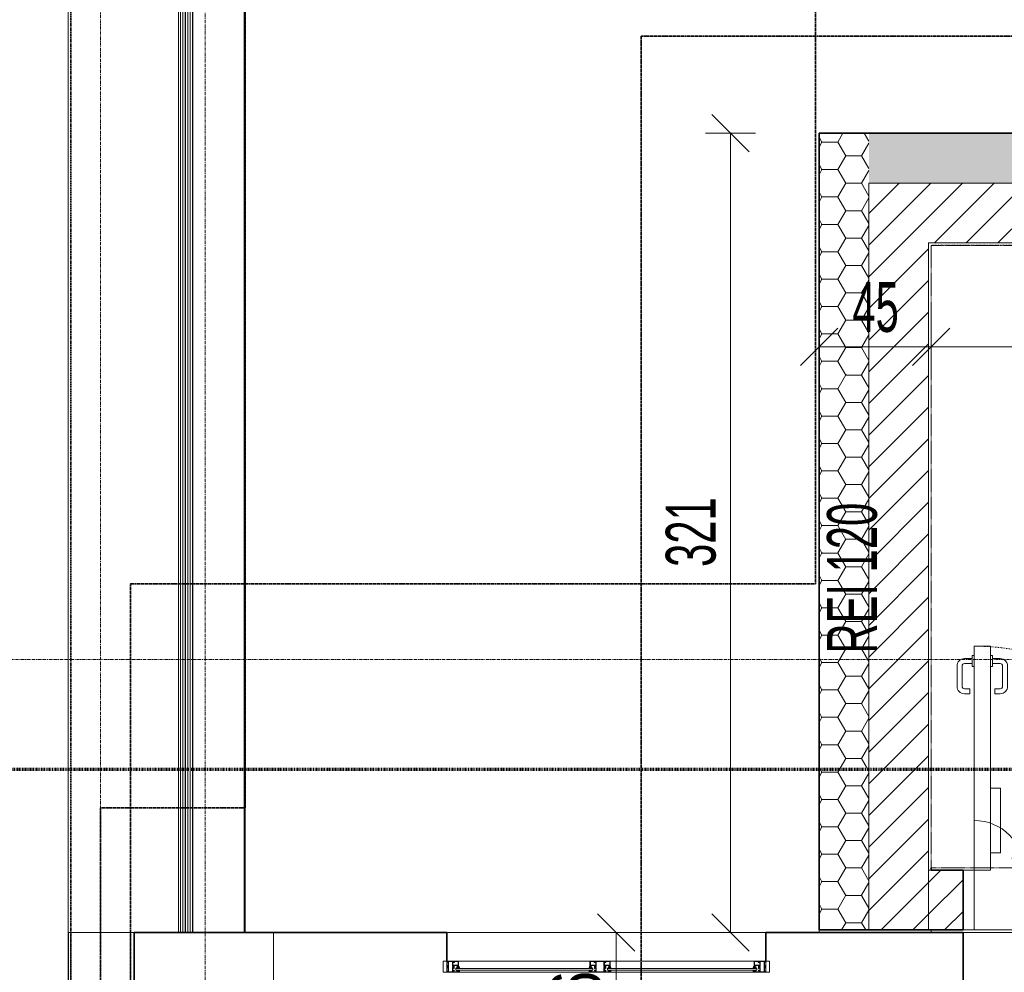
# Model space of a CAD drawing. Header units: millimetres. Extents: x -57350 to 14871, y -25411 to 16830.
# Tile 28 of 66: x -36558 to -32606, y 2496 to 6321. Entities that reach past the tile are written whole.
import ezdxf

# ---------------------------------------------------------------- set-up
doc = ezdxf.new("R2010")
doc.units = ezdxf.units.MM
for name, pattern in [('__FK_przerywana', [3.2004, 1.6002, -1.6002]), ('Abgebrochen', [7.14375, 4.7625, -2.38125]), ('Kreska', [6.35, 3.175, -3.175]), ('Linia siatki', [22.225, 12.7, -3.175, 3.175, -3.175]), ('Ponad', [3.96875, 2.38125, -1.5875])]:
    doc.linetypes.add(name, pattern=pattern)
for name, color, linetype, lineweight in [('A-ANNO-DIMS', 7, 'Continuous', 5), ('A-ANNO-DIMS-100', 7, 'Continuous', 5), ('A-AREA', 7, 'Continuous', 5), ('A-DETL-GENF', 7, 'Continuous', 5), ('A-DETL-MBND', 7, 'Continuous', 5), ('A-DOOR', 7, 'Continuous', 5), ('A-DOOR-FRAM', 7, 'Continuous', 5), ('A-DOOR-HDLN', 7, 'Kreska', 5), ('A-FLOR', 7, 'Continuous', 5), ('A-GENM-HDLN', 7, 'Continuous', 5), ('A-GLAZ', 7, 'Continuous', 5), ('A-WALL', 7, 'Continuous', 5), ('A-WALL-IDEN', 7, 'Continuous', 5), ('A-WALL-PATT', 7, 'Continuous', 35), ('G-ANNO-SYMB', 7, 'Continuous', 5), ('G-IMPT', 7, 'Continuous', 5), ('S-GRID', 7, 'Continuous', 5), ('S-STRS-HDLN', 7, 'Kreska', 5), ('S-STRS-MBND', 7, 'Ponad', 5)]:
    doc.layers.add(name, color=color, linetype=linetype, lineweight=lineweight)
doc.layers.add('A-DETL', color=7, linetype='Continuous', lineweight=5, true_color=0x00a600)
doc.styles.add('Arial_2', font='arial.ttf', dxfattribs={"width": 0.8, "height": 200})
doc.styles.add('Arial_5', font='arial.ttf', dxfattribs={"width": 0.6, "height": 200})
doc.dimstyles.new('REVIT_standard', dxfattribs={"dimscale": 304.8, "dimtxt": 204.05188, "dimasz": 0.492126, "dimexe": 0.328084, "dimexo": 0.0625, "dimgap": 0, "dimtad": 1, "dimdec": 0, "dimlfac": 0.1, "dimzin": 0, "dimdsep": 46, "dimtxsty": 'Arial_2', "dimblk1": 'OBLIQUE', "dimblk2": 'OBLIQUE', "dimsah": 1, "dimcen": 0.09, "dimazin": 0, "dimtfac": 1, "dimtdec": 4, "dimtix": 1, "dimtmove": 0, "dimatfit": 3, "dimfxl": 0.328084, "dimfxlon": 1, "dimtvp": 1, "dimtolj": 1, "dimtzin": 0, "dimarcsym": 2})
doc.dimstyles.new('standard_wielkość_otworów', dxfattribs={"dimscale": 304.8, "dimtxt": 204.05188, "dimasz": 0.492126, "dimexe": 0.328084, "dimexo": 0.0625, "dimgap": 0, "dimtad": 1, "dimdec": 0, "dimlfac": 0.1, "dimzin": 0, "dimdsep": 46, "dimtxsty": 'Arial_5', "dimblk1": 'OBLIQUE', "dimblk2": 'OBLIQUE', "dimsah": 1, "dimcen": 0.09, "dimazin": 0, "dimtfac": 1, "dimtdec": 4, "dimtix": 1, "dimtmove": 0, "dimatfit": 3, "dimfxl": 0.328084, "dimfxlon": 1, "dimtvp": 1, "dimtolj": 1, "dimtzin": 0, "dimarcsym": 2})
pattern_1 = [(0, (0, 0), (95.25, 54.993), [63.5, -127]), (120, (0, 0), (-95.250335, 54.99242), [63.5, -127]), (60, (0, 0), (-0.000335, 109.98542), [0, -127, 63.5, 0])]
pattern_2 = [(45, (0, 0), (-63.6396, 63.6396), [])]

# ---------------------------------------------------------------- blocks, each defined once
blk = doc.blocks.new('Aluprof_MB-45_I_Alu_Window-FIX-4-panel_ENG_R-00495 - 1230 x 1480-1590799-RZUT PIĘTRA I')
at = {"layer": 'A-DETL-GENF'}
for p, q in [((-63.7, 165), (-593.3, 165)), ((593.2, 165), (-13.9, 165)), ((-590, 135), (-68.5, 135)), ((-590, 129), (-68.5, 129)), ((-68.5, 120), (-590, 120)), ((18.5, 135), (590, 135)), ((18.5, 129), (590, 129)), ((590, 120), (18.5, 120))]:
    blk.add_line(p, q, dxfattribs=at)
at = {"layer": 'A-GLAZ', "color": 55, "true_color": 0xafaf3c}
for p, q in [((-655, 165), (-655, 120)), ((-640, 165), (-655, 165)), ((-640, 120), (-640, 165)), ((640, 165), (655, 165)), ((640, 120), (640, 165)), ((655, 165), (655, 120)), ((-655, 120), (-640, 120)), ((655, 120), (640, 120))]:
    blk.add_line(p, q, dxfattribs=at)
at = {"layer": 'G-IMPT'}
for p, q in [((-602.7, 135), (-602.4, 135)), ((-593.2, 138.6), (-595.1, 138.6)), ((-593, 143.4), (-592.9, 141.7)), ((-591.9, 143.6), (-592.8, 143.6)), ((-592.6, 137.7), (-592.7, 138.2)), ((-592.4, 135), (-590.9, 135)), ((-589.9, 136.7), (-591.1, 142.9)), ((-68.6, 136.7), (-67.4, 142.9)), ((-66.1, 135), (-67.6, 135)), ((-66.6, 143.6), (-65.7, 143.6)), ((-65.9, 137.7), (-65.8, 138.2)), ((-65.5, 143.4), (-65.6, 141.7)), ((-65.3, 138.6), (-63.4, 138.6)), ((-55.8, 135), (-56.1, 135)), ((5.8, 135), (6.1, 135)), ((15.3, 138.6), (13.4, 138.6)), ((15.5, 143.4), (15.6, 141.7)), ((16.6, 143.6), (15.7, 143.6)), ((15.9, 137.7), (15.8, 138.2)), ((16.1, 135), (17.6, 135)), ((18.6, 136.7), (17.4, 142.9)), ((589.9, 136.7), (591.1, 142.9)), ((592.4, 135), (590.9, 135)), ((591.9, 143.6), (592.8, 143.6)), ((592.6, 137.7), (592.7, 138.2)), ((593, 143.4), (592.9, 141.7)), ((593.2, 138.6), (595.1, 138.6)), ((602.7, 135), (602.4, 135))]:
    blk.add_line(p, q, dxfattribs=at)
at = {"layer": 'G-IMPT', "flags": 128}
for points in [[(-590, 120.5), (-590.5, 120), (-640, 120), (-640, 123.6), (-638.5, 124), (-638, 124), (-638, 122), (-635, 122), (-635, 131.7), (-634.8, 131.9), (-635, 132.1), (-635, 140), (-638, 140), (-638, 138), (-638.5, 138), (-640, 138.4), (-640, 146.6), (-638.5, 147), (-638, 147), (-638, 145), (-635, 145), (-635, 153.8), (-634.8, 154), (-635, 154.2), (-635, 163), (-638, 163), (-638, 161), (-638.5, 161), (-640, 161.4), (-640, 165), (-611, 165), (-611, 161.4), (-612.5, 161), (-613, 161), (-613, 163), (-616, 163), (-616, 154.2), (-616.2, 154), (-616, 153.8), (-616, 145), (-613, 145), (-613, 147), (-612.5, 147), (-611, 146.6), (-611, 135.9), (-611.2, 135.7), (-612, 135.7), (-612.2, 135.9), (-612.2, 137.2), (-616, 137.2), (-616, 132.1), (-616.2, 131.9), (-616, 131.7), (-616, 126.7), (-612.2, 126.7), (-612.2, 128), (-612, 128.2), (-611.2, 128.2), (-611, 128), (-611, 125.5), (-611.2, 125.3), (-614.5, 125.3), (-614.5, 124), (-616, 124), (-616, 121.6), (-600, 121.6), (-600, 124), (-601.5, 124), (-601.5, 125), (-598, 125), (-597, 124), (-598.5, 124), (-598.5, 121.5), (-591.5, 121.5), (-591.5, 124), (-593, 124), (-592, 125), (-590, 125)], [(-617.6, 138.2), (-617.1, 138.7), (-612.5, 138.7), (-612.5, 143.5), (-617.1, 143.5), (-617.6, 144), (-617.6, 163.4), (-633.4, 163.4), (-633.4, 144), (-633.9, 143.5), (-638.5, 143.5), (-638.5, 141.5), (-633.9, 141.5), (-633.4, 141), (-633.4, 121.6), (-617.6, 121.6)], [(-613.2, 160.8), (-613.3, 161.2), (-613.9, 161.4), (-615, 160.7), (-614.7, 159.8), (-609.8, 159.8), (-609.8, 163.1), (-609.3, 163.6), (-595.4, 163.6), (-594.4, 162.6), (-594.4, 148.7), (-594.9, 148.2), (-612.2, 148.2), (-615.1, 148.2), (-615.5, 147.3), (-613.6, 145.5), (-613.2, 145.6), (-613.2, 147.2), (-611, 147.2), (-594.8, 147.2), (-594.3, 146.7), (-594.3, 144.5), (-595.5, 144.5), (-600.6, 142.6), (-601, 142.1), (-600.9, 141.7), (-600.2, 141.5), (-595.3, 143.3), (-594.5, 143.3), (-594.8, 141.5), (-593.5, 141.5), (-593, 142), (-593, 164.7), (-593.3, 165), (-611, 165), (-611, 160.8)], [(18, 120), (18.5, 120.5), (18.5, 125), (16.5, 125), (15.5, 124), (17, 124), (17, 121.5), (10, 121.5), (10, 124), (11.5, 124), (10.5, 125), (7, 125), (7, 124), (8.5, 124), (8.5, 121.8), (-7.5, 121.8), (-7.5, 124), (-6, 124), (-6, 125.3), (-2.7, 125.3), (-2.5, 125.5), (-2.5, 128), (-2.7, 128.2), (-3.5, 128.2), (-3.7, 128), (-3.7, 126.7), (-7.6, 126.7), (-7.6, 131.7), (-7.8, 131.9), (-7.6, 132.1), (-7.6, 137.2), (-3.7, 137.2), (-3.7, 135.9), (-3.5, 135.7), (-2.7, 135.7), (-2.5, 135.9), (-2.5, 146.6), (-4, 147), (-4.5, 147), (-4.5, 145), (-7.5, 145), (-7.5, 153.8), (-7.7, 154), (-7.5, 154.2), (-7.5, 163), (-4.5, 163), (-4.5, 161), (-4, 161), (-2.5, 161.4), (-2.5, 165), (-47.5, 165), (-47.5, 161.4), (-46, 161), (-45.5, 161), (-45.5, 163), (-42.5, 163), (-42.5, 154.2), (-42.3, 154), (-42.5, 153.8), (-42.5, 145), (-45.5, 145), (-45.5, 147), (-46, 147), (-47.5, 146.6), (-47.5, 135.9), (-47.3, 135.7), (-46.5, 135.7), (-46.3, 135.9), (-46.3, 137.2), (-42.4, 137.2), (-42.4, 132.1), (-42.2, 131.9), (-42.4, 131.7), (-42.4, 126.7), (-46.3, 126.7), (-46.3, 128), (-46.5, 128.2), (-47.3, 128.2), (-47.5, 128), (-47.5, 125.5), (-47.3, 125.3), (-44, 125.3), (-44, 124), (-42.5, 124), (-42.5, 121.6), (-58.5, 121.6), (-58.5, 124), (-57, 124), (-57, 125), (-60.5, 125), (-61.5, 124), (-60, 124), (-60, 121.5), (-67, 121.5), (-67, 124), (-65.5, 124), (-66.5, 125), (-68.5, 125), (-68.5, 120.5), (-68, 120)], [(-45.3, 160.8), (-45.2, 161.2), (-44.6, 161.4), (-43.5, 160.7), (-43.8, 159.8), (-48.7, 159.8), (-48.7, 163.1), (-49.2, 163.6), (-63.1, 163.6), (-64.1, 162.6), (-64.1, 148.7), (-63.6, 148.2), (-46.3, 148.2), (-43.4, 148.2), (-43, 147.3), (-44.9, 145.5), (-45.3, 145.6), (-45.3, 147.2), (-47.5, 147.2), (-63.7, 147.2), (-64.2, 146.7), (-64.2, 144.5), (-63, 144.5), (-57.9, 142.6), (-57.5, 142.1), (-57.6, 141.7), (-58.3, 141.5), (-63.2, 143.3), (-64, 143.3), (-63.7, 141.5), (-65, 141.5), (-65.5, 142), (-65.5, 164.7), (-65.3, 165), (-47.5, 165), (-47.5, 160.8)], [(-40.7, 121.8), (-9.3, 121.8), (-9.3, 138.5), (-8.8, 139), (-4.3, 139), (-4.3, 143.2), (-8.8, 143.2), (-9.3, 143.7), (-9.3, 163.2), (-40.7, 163.2), (-40.7, 143.7), (-41.2, 143.2), (-45.7, 143.2), (-45.7, 139), (-41.2, 139), (-40.7, 138.5)], [(-4.7, 160.8), (-4.8, 161.2), (-5.4, 161.4), (-6.5, 160.7), (-6.2, 159.8), (-1.3, 159.8), (-1.3, 163.1), (-0.8, 163.6), (13.1, 163.6), (14.1, 162.6), (14.1, 148.7), (13.6, 148.2), (-3.7, 148.2), (-6.6, 148.2), (-7, 147.3), (-5.1, 145.5), (-4.7, 145.6), (-4.7, 147.2), (-2.5, 147.2), (13.7, 147.2), (14.2, 146.7), (14.2, 144.5), (13, 144.5), (7.9, 142.6), (7.5, 142.1), (7.6, 141.7), (8.3, 141.5), (13.2, 143.3), (14, 143.3), (13.7, 141.5), (15, 141.5), (15.5, 142), (15.5, 164.7), (15.2, 165), (-2.5, 165), (-2.5, 160.8)], [(590, 120.5), (590.5, 120), (640, 120), (640, 123.6), (638.5, 124), (638, 124), (638, 122), (635, 122), (635, 131.7), (634.8, 131.9), (635, 132.1), (635, 140), (638, 140), (638, 138), (638.5, 138), (640, 138.4), (640, 146.6), (638.5, 147), (638, 147), (638, 145), (635, 145), (635, 153.8), (634.8, 154), (635, 154.2), (635, 163), (638, 163), (638, 161), (638.5, 161), (640, 161.4), (640, 165), (611, 165), (611, 161.4), (612.5, 161), (613, 161), (613, 163), (616, 163), (616, 154.2), (616.2, 154), (616, 153.8), (616, 145), (613, 145), (613, 147), (612.5, 147), (611, 146.6), (611, 135.9), (611.2, 135.7), (612, 135.7), (612.2, 135.9), (612.2, 137.2), (616, 137.2), (616, 132.1), (616.2, 131.9), (616, 131.7), (616, 126.7), (612.2, 126.7), (612.2, 128), (612, 128.2), (611.2, 128.2), (611, 128), (611, 125.5), (611.2, 125.3), (614.5, 125.3), (614.5, 124), (616, 124), (616, 121.6), (600, 121.6), (600, 124), (601.5, 124), (601.5, 125), (598, 125), (597, 124), (598.5, 124), (598.5, 121.5), (591.5, 121.5), (591.5, 124), (593, 124), (592, 125), (590, 125)], [(613.2, 160.8), (613.3, 161.2), (613.9, 161.4), (615, 160.7), (614.7, 159.8), (609.8, 159.8), (609.8, 163.1), (609.3, 163.6), (595.4, 163.6), (594.4, 162.6), (594.4, 148.7), (594.9, 148.2), (612.2, 148.2), (615.1, 148.2), (615.5, 147.3), (613.6, 145.5), (613.2, 145.6), (613.2, 147.2), (611, 147.2), (594.8, 147.2), (594.3, 146.7), (594.3, 144.5), (595.5, 144.5), (600.6, 142.6), (601, 142.1), (600.9, 141.7), (600.2, 141.5), (595.3, 143.3), (594.5, 143.3), (594.8, 141.5), (593.5, 141.5), (593, 142), (593, 164.7), (593.2, 165), (611, 165), (611, 160.8)], [(617.6, 138.2), (617.1, 138.7), (612.5, 138.7), (612.5, 143.5), (617.1, 143.5), (617.6, 144), (617.6, 163.4), (633.4, 163.4), (633.4, 144), (633.9, 143.5), (638.5, 143.5), (638.5, 141.5), (633.9, 141.5), (633.4, 141), (633.4, 121.6), (617.6, 121.6)], [(-596.3, 128.9), (-597.9, 128.9), (-598.7, 129), (-600, 129), (-600.3, 128.7), (-600, 125.3), (-599.7, 125), (-590.3, 125), (-590, 125.3), (-589.7, 128.7), (-590, 129), (-591.3, 129), (-592.1, 128.9), (-593.7, 128.9), (-594.4, 129), (-595.6, 129)], [(-62.2, 128.9), (-60.6, 128.9), (-59.8, 129), (-58.5, 129), (-58.2, 128.7), (-58.5, 125.3), (-58.8, 125), (-68.2, 125), (-68.5, 125.3), (-68.8, 128.7), (-68.5, 129), (-67.2, 129), (-66.4, 128.9), (-64.8, 128.9), (-64.1, 129), (-62.9, 129)], [(12.2, 128.9), (10.6, 128.9), (9.8, 129), (8.5, 129), (8.2, 128.7), (8.5, 125.3), (8.8, 125), (18.2, 125), (18.5, 125.3), (18.8, 128.7), (18.5, 129), (17.2, 129), (16.4, 128.9), (14.8, 128.9), (14.1, 129), (12.9, 129)], [(596.3, 128.9), (597.9, 128.9), (598.7, 129), (600, 129), (600.3, 128.7), (600, 125.3), (599.7, 125), (590.3, 125), (590, 125.3), (589.7, 128.7), (590, 129), (591.3, 129), (592.1, 128.9), (593.7, 128.9), (594.4, 129), (595.6, 129)]]:
    blk.add_lwpolyline(points, close=True, dxfattribs=at)
for points in [[(-544, 129), (-604, 129), (-604, 135), (-544, 135)], [(-597, 125), (-597, 124), (-597.5, 124), (-597.5, 123.5), (-597.3, 123.1), (-596.5, 122), (-593.5, 122), (-592.7, 123.1), (-592.5, 123.5), (-592.5, 124), (-593, 124), (-593, 125)], [(-593.1, 141.5), (-595.2, 141.5), (-595.4, 142.3)], [(-114.5, 129), (-54.5, 129), (-54.5, 135), (-114.5, 135)], [(-61.5, 125), (-61.5, 124), (-61, 124), (-61, 123.5), (-61.2, 123.1), (-62, 122), (-65, 122), (-65.8, 123.1), (-66, 123.5), (-66, 124), (-65.5, 124), (-65.5, 125)], [(-65.4, 141.5), (-63.3, 141.5), (-63.1, 142.3)], [(64.5, 129), (4.5, 129), (4.5, 135), (64.5, 135)], [(11.5, 125), (11.5, 124), (11, 124), (11, 123.5), (11.2, 123.1), (12, 122), (15, 122), (15.8, 123.1), (16, 123.5), (16, 124), (15.5, 124), (15.5, 125)], [(15.4, 141.5), (13.3, 141.5), (13.1, 142.3)], [(544, 129), (604, 129), (604, 135), (544, 135)], [(597, 125), (597, 124), (597.5, 124), (597.5, 123.5), (597.3, 123.1), (596.5, 122), (593.5, 122), (592.7, 123.1), (592.5, 123.5), (592.5, 124), (593, 124), (593, 125)], [(593.1, 141.5), (595.2, 141.5), (595.4, 142.3)]]:
    blk.add_lwpolyline(points, dxfattribs=at)
at = {"layer": 'G-IMPT'}
for centre in [(-595, 123.7), (-63.5, 123.7), (13.5, 123.7), (595, 123.7)]:
    blk.add_circle(centre, 1, dxfattribs=at)
for centre, radius, start, end in [((-602.8, 135.8), 0.82, 105.8064, 271.6691), ((-606.2, 147), 10.9, 287.0691, 335.8094), ((-603, 142.1), 7.1, 275.2746, 321.5913), ((-597, 137.3), 0.57, 48.5095, 143.3459), ((-592.3, 139.8), 4.82, 205.478, 268.1661), ((-595.9, 142.2), 0.5, 15, 135.2176), ((-595.1, 138), 0.606, 85.2423, 179.0613), ((-592.3, 139), 3.53, 195.7264, 287.9181), ((-593.4, 138), 0.711, 18.5516, 75.7276), ((-593.1, 141.7), 0.2, 270, 5), ((-592.8, 143.4), 0.2, 90, 185), ((-591.2, 138), 1.38, 191.9088, 264.1285), ((-591.9, 142.8), 0.8, 4.2792, 90), ((-591.4, 136.1), 0.492, 291.5562, 81.5489), ((-591, 136.2), 1.19, 273.8979, 24.0805), ((-67.5, 136.2), 1.19, 155.9195, 266.1021), ((-67.1, 136.1), 0.492, 98.4511, 248.4438), ((-66.6, 142.8), 0.8, 90, 175.7208), ((-66.2, 139), 3.53, 252.0819, 344.2736), ((-67.3, 138), 1.38, 275.8715, 348.0912), ((-66.2, 139.8), 4.82, 271.8339, 334.522), ((-65.1, 138), 0.711, 104.2724, 161.4484), ((-65.7, 143.4), 0.2, 355, 90), ((-65.4, 141.7), 0.2, 175, 270), ((-63.4, 138), 0.606, 0.9387, 94.7577), ((-62.6, 142.2), 0.5, 44.7824, 165), ((-52.3, 147), 10.9, 204.1906, 252.9309), ((-61.5, 137.3), 0.57, 36.6541, 131.4905), ((-55.5, 142.1), 7.1, 218.4087, 264.7254), ((-55.7, 135.8), 0.82, 268.3309, 74.1936), ((5.7, 135.8), 0.82, 105.8064, 271.6691), ((2.3, 147), 10.9, 287.0691, 335.8094), ((5.5, 142.1), 7.1, 275.2746, 321.5913), ((11.5, 137.3), 0.57, 48.5095, 143.3459), ((16.2, 139.8), 4.82, 205.478, 268.1661), ((12.6, 142.2), 0.5, 15, 135.2176), ((13.4, 138), 0.606, 85.2423, 179.0613), ((16.2, 139), 3.53, 195.7264, 287.9181), ((15.1, 138), 0.711, 18.5516, 75.7276), ((15.4, 141.7), 0.2, 270, 5), ((15.7, 143.4), 0.2, 90, 185), ((17.3, 138), 1.38, 191.9088, 264.1285), ((16.6, 142.8), 0.8, 4.2792, 90), ((17.1, 136.1), 0.492, 291.5562, 81.5489), ((17.5, 136.2), 1.19, 273.8979, 24.0805), ((591, 136.2), 1.19, 155.9195, 266.1021), ((591.4, 136.1), 0.492, 98.4511, 248.4438), ((591.9, 142.8), 0.8, 90, 175.7208), ((592.3, 139), 3.53, 252.0819, 344.2736), ((591.2, 138), 1.38, 275.8715, 348.0912), ((592.3, 139.8), 4.82, 271.8339, 334.522), ((593.4, 138), 0.711, 104.2724, 161.4484), ((592.8, 143.4), 0.2, 355, 90), ((593.1, 141.7), 0.2, 175, 270), ((595.1, 138), 0.606, 0.9387, 94.7577), ((595.9, 142.2), 0.5, 44.7824, 165), ((606.2, 147), 10.9, 204.1906, 252.9309), ((597, 137.3), 0.57, 36.6541, 131.4905), ((603, 142.1), 7.1, 218.4087, 264.7254), ((602.8, 135.8), 0.82, 268.3309, 74.1936)]:
    blk.add_arc(centre, radius, start, end, dxfattribs=at)
blk = doc.blocks.new('ARC_DOOR_DOUBLE - ARC_DOOR_DOUBLE_120 x 210_EIS60-1794054-RZUT PIĘTRA I')
at = {"layer": 'A-DETL-GENF'}
for p, q in [((-566, 450), (-526, 450)), ((-526, 450), (-526, 190)), ((566, 450), (526, 450)), ((526, 450), (526, 190)), ((-566, 190), (-526, 190)), ((-431, 120), (-480.5, 169.5)), ((431, 120), (480.5, 169.5)), ((566, 190), (526, 190))]:
    blk.add_line(p, q, dxfattribs=at)
for centre, start, end in [((-631, 120), 360, 90), ((631, 120), 90, 180)]:
    blk.add_arc(centre, 200, start, end, dxfattribs=at)
at = {"layer": 'A-DOOR'}
for p, q in [((-631, 1020), (-566, 1020)), ((-631, 1020), (-631, 120)), ((-566, 1020), (-566, 120)), ((-639, 970), (-670, 970)), ((-639, 950), (-670, 950)), ((-639, 982.5), (-631, 982.5)), ((-639, 937.5), (-639, 982.5)), ((-558, 982.5), (-566, 982.5)), ((-558, 937.5), (-558, 982.5)), ((-558, 970), (-527, 970)), ((-558, 950), (-527, 950)), ((-700, 858.6), (-700, 940)), ((-680, 858.6), (-680, 940)), ((-631, 937.5), (-639, 937.5)), ((-566, 937.5), (-558, 937.5)), ((-517, 858.6), (-517, 940)), ((-497, 858.6), (-497, 940)), ((-649, 848.6), (-670, 848.6)), ((-649, 828.6), (-649, 848.6)), ((-548, 828.6), (-548, 848.6)), ((-548, 848.6), (-527, 848.6)), ((-649, 828.6), (-670, 828.6)), ((-548, 828.6), (-527, 828.6)), ((631, 482), (566, 482)), ((566, 482), (566, 120)), ((631, 482), (631, 120)), ((-566, 120), (-631, 120)), ((566, 120), (631, 120))]:
    blk.add_line(p, q, dxfattribs=at)
for centre, radius, start, end in [((-670, 940), 30, 90, 180), ((-670, 940), 10, 90, 180), ((-527, 940), 30, 0, 90), ((-527, 940), 10, 0, 90), ((-670, 858.6), 30, 180, 270), ((-670, 858.6), 10, 180, 270), ((-527, 858.6), 30, 270, 0), ((-527, 858.6), 10, 270, 0)]:
    blk.add_arc(centre, radius, start, end, dxfattribs=at)
at = {"layer": 'A-DOOR-FRAM', "lineweight": 18}
for p, q in [((-631, 120), (-676, 120)), ((-676, 120), (-676, -120)), ((-631, -120), (-631, 120)), ((676, 120), (631, 120)), ((631, 120), (631, -120)), ((676, -120), (676, 120)), ((-676, -120), (-631, -120)), ((631, -120), (676, -120))]:
    blk.add_line(p, q, dxfattribs=at)
at = {"layer": 'A-DOOR-HDLN'}
for centre, radius, start, end in [((-631, 120), 900, 360, 90), ((631, 120), 362, 90, 180)]:
    blk.add_arc(centre, radius, start, end, dxfattribs=at)
blk = doc.blocks.new('Modele ogólne 1 - Modele ogólne 1-1641072-RZUT PIĘTRA I')
at = {"layer": 'A-DETL-MBND'}
for p, q in [((-35653.4, 10415.6), (-35653.4, 2655.6)), ((-35921.4, 10147.6), (-35921.4, 2655.6))]:
    blk.add_line(p, q, dxfattribs=at)
at = {"layer": 'A-GENM-HDLN'}
for p, q in [((-35656.7, 10412.3), (-35656.7, 2655.6)), ((-35864.1, 10204.9), (-35864.1, 2655.6)), ((-35863.4, 10205.6), (-35863.4, 2655.6)), ((-35903.4, 10165.6), (-35903.4, 2655.6)), ((-35893.9, 10175.2), (-35893.9, 2655.6)), ((-35893.4, 10175.6), (-35893.4, 2655.6)), ((-35883.4, 10185.6), (-35883.4, 2655.6)), ((-35873.4, 10195.6), (-35873.4, 2655.6))]:
    blk.add_line(p, q, dxfattribs=at)
blk = doc.blocks.new('DIMBLOCK13-RZUT PIĘTRA I')
at = {"layer": 'A-ANNO-DIMS-100', "color": 250, "true_color": 0x303030, "transparency": 16777216}
for p, q in [((-34164, 2655.6), (-34239, 2730.6)), ((-34164, 2655.6), (-34264, 2655.6)), ((-34164, 2095.6), (-34164, 2655.6)), ((-34164, 2655.6), (-34089, 2580.6)), ((-34164, 2655.6), (-34064, 2655.6)), ((-34164, 2095.6), (-34239, 2170.6)), ((-34164, 2095.6), (-34264, 2095.6)), ((-34164, 2095.6), (-34089, 2020.6)), ((-34164, 2095.6), (-34064, 2095.6))]:
    blk.add_line(p, q, dxfattribs=at)
at = {"layer": 'A-ANNO-DIMS-100', "color": 0, "transparency": 16777216, "insert": (-34423.6, 2253.2), "char_height": 200, "width": 293.835, "attachment_point": 1, "rotation": 90, "line_spacing_factor": 0.941778, "style": 'Arial_2'}
blk.add_mtext('56', dxfattribs=at)
blk = doc.blocks.new('_Oblique')
at = {"color": 0, "linetype": 'ByBlock', "lineweight": -2}
blk.add_line((-0.5, -0.5), (0.5, 0.5), dxfattribs=at)
blk = doc.blocks.new('DIMBLOCK276-RZUT PIĘTRA I')
at = {"layer": 'A-ANNO-DIMS-100', "color": 250, "true_color": 0x303030, "transparency": 16777216}
for p, q in [((-33705, 5865.2), (-33780, 5940.2)), ((-33705, 5865.2), (-33805, 5865.2)), ((-33705, 5865.2), (-33705, 2655.6)), ((-33705, 5865.2), (-33630, 5790.2)), ((-33705, 5865.2), (-33605, 5865.2)), ((-33705, 2655.6), (-33780, 2730.6)), ((-33705, 2655.6), (-33805, 2655.6)), ((-33705, 2655.6), (-33630, 2580.6)), ((-33705, 2655.6), (-33605, 2655.6))]:
    blk.add_line(p, q, dxfattribs=at)
at = {"layer": 'A-ANNO-DIMS-100', "color": 0, "transparency": 16777216, "insert": (-33964.7, 4123.8), "char_height": 200, "width": 327.739, "attachment_point": 1, "rotation": 90, "line_spacing_factor": 0.941778, "style": 'Arial_5'}
blk.add_mtext('321', dxfattribs=at)
blk = doc.blocks.new('DIMBLOCK277-RZUT PIĘTRA I')
at = {"layer": 'A-ANNO-DIMS-100', "color": 250, "true_color": 0x303030, "transparency": 16777216}
for p, q in [((-33349.4, 5007.9), (-33349.4, 5107.9)), ((-32899.4, 5007.9), (-32899.4, 5107.9)), ((-33349.4, 5007.9), (-33274.4, 5082.9)), ((-32899.4, 5007.9), (-32824.4, 5082.9)), ((-33349.4, 5007.9), (-33424.4, 4932.9)), ((-33349.4, 5007.9), (-32899.4, 5007.9)), ((-33349.4, 5007.9), (-33349.4, 4907.9)), ((-32899.4, 5007.9), (-32974.4, 4932.9)), ((-32899.4, 5007.9), (-32899.4, 4907.9))]:
    blk.add_line(p, q, dxfattribs=at)
at = {"layer": 'A-ANNO-DIMS-100', "color": 0, "transparency": 16777216, "insert": (-33215.5, 5267.5), "char_height": 200, "width": 218.492, "attachment_point": 1, "line_spacing_factor": 0.941778, "style": 'Arial_5'}
blk.add_mtext('45', dxfattribs=at)
blk = doc.blocks.new('DIMBLOCK278-RZUT PIĘTRA I')
at = {"layer": 'A-ANNO-DIMS-100', "color": 250, "true_color": 0x303030, "transparency": 16777216}
for p, q in [((-32899.4, 5007.9), (-32899.4, 5107.9)), ((-31499.4, 5007.9), (-31499.4, 5107.9)), ((-32899.4, 5007.9), (-32824.4, 5082.9)), ((-31499.4, 5007.9), (-31424.4, 5082.9)), ((-32899.4, 5007.9), (-32974.4, 4932.9)), ((-32899.4, 5007.9), (-31499.4, 5007.9)), ((-32899.4, 5007.9), (-32899.4, 4907.9)), ((-31499.4, 5007.9), (-31574.4, 4932.9)), ((-31499.4, 5007.9), (-31499.4, 4907.9))]:
    blk.add_line(p, q, dxfattribs=at)
at = {"layer": 'A-ANNO-DIMS-100', "color": 0, "transparency": 16777216, "insert": (-32336, 5267.5), "char_height": 200, "width": 327.739, "attachment_point": 1, "line_spacing_factor": 0.941778, "style": 'Arial_5'}
blk.add_mtext('140', dxfattribs=at)

msp = doc.modelspace()

# ---------------------------------------------------------------- hatches: boundary and pattern name
at = {"layer": 'A-WALL-PATT', "lineweight": 5}
h = msp.add_hatch(dxfattribs=at)
h.set_pattern_fill('FP_5', color=256, style=0, pattern_type=2)
h.set_pattern_definition(pattern_1)
h.paths.add_polyline_path([(-33149.41602, 2665.59255), (-33149.41602, 5865.19255), (-33349.41602, 5865.19255), (-33349.41602, 2665.59255)])
h = msp.add_hatch(dxfattribs=at)
h.set_pattern_fill('FP_5', color=256, style=0, pattern_type=2)
h.set_pattern_definition(pattern_1)
h.paths.add_polyline_path([(-27889.41602, 5665.19255), (-27689.41602, 5665.19255), (-27689.41602, 5865.19255), (-28723.49602, 5865.19255), (-28723.49602, 5665.19255)])
h.paths.add_polyline_path([(-30003.49602, 5665.19255), (-30003.49602, 5865.19255), (-30807.17602, 5865.19255), (-30807.17602, 5665.19255)])
h.paths.add_polyline_path([(-32909.41602, 5665.19255), (-32087.17602, 5665.19255), (-32087.17602, 5865.19255), (-33149.41602, 5865.19255), (-33149.41602, 5665.19255)])
at = {"layer": 'A-WALL-PATT', "lineweight": 5, "true_color": 0x787878}
h = msp.add_hatch(dxfattribs=at)
h.set_pattern_fill('FP_6', color=8, style=0, pattern_type=2)
h.set_pattern_definition(pattern_2)
h.paths.add_polyline_path([(-32909.41602, 2665.59255), (-32909.41602, 5665.19255), (-33149.41602, 5665.19255), (-33149.41602, 2665.59255)])
h = msp.add_hatch(dxfattribs=at)
h.set_pattern_fill('FP_6', color=8, style=0, pattern_type=2)
h.set_pattern_definition(pattern_2)
h.paths.add_polyline_path([(-28129.41602, 5425.19255), (-27889.41602, 5425.19255), (-27889.41602, 5665.19255), (-28723.49602, 5665.19255), (-28723.49602, 5425.19255)])
h.paths.add_polyline_path([(-30003.49602, 5425.19255), (-30003.49602, 5665.19255), (-30807.17602, 5665.19255), (-30807.17602, 5425.19255)])
h.paths.add_polyline_path([(-32087.17602, 5425.19255), (-32087.17602, 5665.19255), (-32909.41602, 5665.19255), (-32909.41602, 5425.19255), (-32839.66636, 5425.19255)])
at = {"layer": 'A-WALL-PATT', "lineweight": 5}
h = msp.add_hatch(dxfattribs=at)
h.set_pattern_fill('FP_6', color=256, style=0, pattern_type=2)
h.set_pattern_definition(pattern_2)
h.paths.add_polyline_path([(-28129.41602, 2665.59255), (-28129.41602, 2905.59255), (-28159.97094, 2905.59255), (-28159.97094, 2665.59255), (-28139.41602, 2665.59255)])
h.paths.add_polyline_path([(-29299.97094, 2665.59255), (-29299.97094, 2905.59255), (-31419.41602, 2905.59255), (-31419.41602, 2665.59255)])
h.paths.add_polyline_path([(-32899.41602, 2665.59255), (-32771.41602, 2665.59255), (-32771.41602, 2905.59255), (-32909.41602, 2905.59255), (-32909.41602, 2665.59255)])

# ---------------------------------------------------------------- linework, layer by layer
at = {"layer": 'A-AREA', "color": 253, "true_color": 0xaaaaaa}
msp.add_line((-36362.88101, 2655.59255), (-36362.88101, -13844.40745), dxfattribs=at)
at = {"layer": 'A-DETL', "color": 4, "linetype": '__FK_przerywana', "lineweight": 35, "true_color": 0x00ffff}
for p, q in [((-35653.41602, 3155.59255), (-35653.41602, 13955.59255)), ((-35653.41602, 3155.59255), (-36233.41602, 3155.59255)), ((-36233.41602, 3155.59255), (-36233.41602, -14104.40745))]:
    msp.add_line(p, q, dxfattribs=at)
at = {"layer": 'A-DETL', "color": 1, "linetype": 'Abgebrochen', "lineweight": 35, "true_color": 0xff0000}
msp.add_line((-36353.41602, -20656.40745), (-36353.41602, 9667.59255), dxfattribs=at)
at = {"layer": 'A-DETL', "color": 6, "linetype": '__FK_przerywana', "lineweight": 35, "true_color": 0xff00ff}
for p, q in [((-33363.41602, 4055.59255), (-33363.41602, 7065.59255)), ((-33363.41602, 4055.59255), (-36113.41602, 4055.59255)), ((-36113.41602, 4055.59255), (-36113.41602, -14044.40745))]:
    msp.add_line(p, q, dxfattribs=at)
at = {"layer": 'A-DETL', "color": 5, "linetype": '__FK_przerywana', "lineweight": 35, "true_color": 0x0000ff}
for p, q in [((-34062.97387, 6255.59255), (-27183.41602, 6255.59255)), ((-34062.97387, 1712.83967), (-34062.97387, 6255.59255))]:
    msp.add_line(p, q, dxfattribs=at)
at = {"layer": 'A-FLOR', "color": 253, "true_color": 0xaaaaaa}
for p, q in [((-36363.41602, 9705.59255), (-36363.41602, -20694.40745)), ((-35539.41602, -13784.40745), (-35539.41602, 2655.59255)), ((-34843.41602, 2655.59255), (-25273.41602, 2655.59255)), ((-27689.41602, 2665.59255), (-32771.41602, 2665.59255))]:
    msp.add_line(p, q, dxfattribs=at)
at = {"layer": 'A-WALL', "color": 253, "true_color": 0xaaaaaa}
for p, q in [((-35913.41602, 2655.59255), (-35913.41602, 10155.59255)), ((-36099.41602, 2655.59255), (-36363.41602, 2655.59255)), ((-36353.41602, 2655.59255), (-36353.41602, 1285.59255)), ((-36113.41602, -13844.40745), (-36113.41602, 2655.59255)), ((-33349.41602, 2665.59255), (-33349.41602, 2655.59255)), ((-32899.41602, 2655.59255), (-32899.41602, 2665.59255))]:
    msp.add_line(p, q, dxfattribs=at)
at = {"layer": 'A-WALL', "lineweight": 35}
for p, q in [((-33349.41602, 5865.19255), (-33349.41602, 2665.59255)), ((-32087.17602, 5865.19255), (-33349.41602, 5865.19255)), ((-32899.41602, 2905.59255), (-32899.41602, 2915.54294)), ((-32771.41602, 2905.59255), (-32899.41602, 2905.59255)), ((-32771.41602, 2665.59255), (-32771.41602, 2905.59255)), ((-34843.41602, 2655.59255), (-36099.41602, 2655.59255)), ((-36099.41602, 2655.59255), (-36099.41602, 1255.59255)), ((-34843.41602, 2540.64216), (-34843.41602, 2655.59255)), ((-32771.41602, 2655.59255), (-33563.41602, 2655.59255)), ((-33563.41602, 2655.59255), (-33563.41602, 2540.64216)), ((-33349.41602, 2665.59255), (-32771.41602, 2665.59255)), ((-32771.41602, 2095.59255), (-32771.41602, 2655.59255))]:
    msp.add_line(p, q, dxfattribs=at)
at = {"layer": 'A-WALL'}
for p, q in [((-33149.41602, 5665.19255), (-33149.41602, 2665.59255)), ((-32087.17602, 5665.19255), (-33149.41602, 5665.19255)), ((-32909.41602, 5425.19255), (-32909.41602, 2665.59255)), ((-32087.17602, 5425.19255), (-32909.41602, 5425.19255)), ((-32899.41602, 2905.59255), (-32909.41602, 2905.59255))]:
    msp.add_line(p, q, dxfattribs=at)
at = {"layer": 'G-ANNO-SYMB', "linetype": 'Kreska', "lineweight": 70}
msp.add_line((-52417.58531, 3311.78971), (-684.67821, 3311.78971), dxfattribs=at)
at = {"layer": 'S-GRID', "linetype": 'Linia siatki'}
for p, q in [((-36233.41602, 15853.26345), (-36233.41602, -23865.32553)), ((-35813.41602, 10521.57226), (-35813.41602, -21375.48764)), ((-55866.74056, 3751.59255), (1287.74041, 3751.59255))]:
    msp.add_line(p, q, dxfattribs=at)
at = {"layer": 'S-STRS-HDLN'}
for p, q in [((-32087.22563, 5415.59255), (-32899.41602, 5415.59255)), ((-32899.41602, 5415.59255), (-32899.41602, 5415.24216))]:
    msp.add_line(p, q, dxfattribs=at)
at = {"layer": 'S-STRS-MBND'}
for p, q in [((-32899.41602, 5415.19255), (-32899.41602, 2915.59255)), ((-31379.41602, 5415.19255), (-32899.41602, 5415.19255)), ((-32899.41602, 2915.59255), (-31379.41602, 2915.59255))]:
    msp.add_line(p, q, dxfattribs=at)

# ---------------------------------------------------------------- block references
at = {"layer": 'A-DETL-GENF'}
msp.add_blockref('ARC_DOOR_DOUBLE - ARC_DOOR_DOUBLE_120 x 210_EIS60-1794054-RZUT PIĘTRA I', (-32095.41602, 2785.59255), dxfattribs=at)
at = {"layer": 'A-GENM-HDLN'}
msp.add_blockref('Modele ogólne 1 - Modele ogólne 1-1641072-RZUT PIĘTRA I', (0, 0), dxfattribs=at)
at = {"layer": 'A-GLAZ', "color": 55, "true_color": 0xafaf3c}
msp.add_blockref('Aluprof_MB-45_I_Alu_Window-FIX-4-panel_ENG_R-00495 - 1230 x 1480-1590799-RZUT PIĘTRA I', (-34203.41602, 2375.59255), dxfattribs=at)

# ---------------------------------------------------------------- texts
at = {"layer": 'A-WALL-IDEN', "color": 1, "true_color": 0xff0000, "insert": (-33317.23182, 3775.69331), "char_height": 200, "width": 750.3795, "attachment_point": 1, "rotation": 90, "style": 'Arial_5'}
msp.add_mtext('REI 120', dxfattribs=at)

# ---------------------------------------------------------------- dimensions: what is measured, and where the dimension line sits
at = {"layer": 'A-ANNO-DIMS', "color": 250, "true_color": 0x303030}
for base, p1, p2, dimstyle, override, picture, middle in [((-33705.02922, 2655.59255), (-33605.02922, 5865.19255), (-33605.02922, 2655.59255), 'standard_wielkość_otworów', {"dimpost": '<>', "dimfxl": 3209.6}, 'DIMBLOCK276-RZUT PIĘTRA I', (-33807.21203, 4260.39255)), ((-34163.99777, 2655.59255), (-34263.99777, 2095.59255), (-34263.99777, 2655.59255), 'REVIT_standard', {"dimpost": '<>', "dimfxl": 560}, 'DIMBLOCK13-RZUT PIĘTRA I', (-34266.11236, 2375.59255))]:
    dim = msp.add_linear_dim(base=base, p1=p1, p2=p2, angle=90, dimstyle=dimstyle, override=override, dxfattribs=at)
    dim.commit()
    dim.dimension.update_dxf_attribs({"geometry": picture, "text_midpoint": middle})
for base, p1, p2, override, picture, middle in [((-32899.41602, 5007.88726), (-33349.41602, 5107.88726), (-32899.41602, 5107.88726), {"dimpost": '<>', "dimfxl": 450}, 'DIMBLOCK277-RZUT PIĘTRA I', (-33124.41602, 5109.59258)), ((-31499.41602, 5007.88726), (-32899.41602, 5107.88726), (-31499.41602, 5107.88726), {"dimpost": '<>', "dimfxl": 1400}, 'DIMBLOCK278-RZUT PIĘTRA I', (-32199.41602, 5110.00186))]:
    dim = msp.add_linear_dim(base=base, p1=p1, p2=p2, dimstyle='standard_wielkość_otworów', override=override, dxfattribs=at)
    dim.commit()
    dim.dimension.update_dxf_attribs({"geometry": picture, "text_midpoint": middle})

doc.saveas('drawing.dxf')
